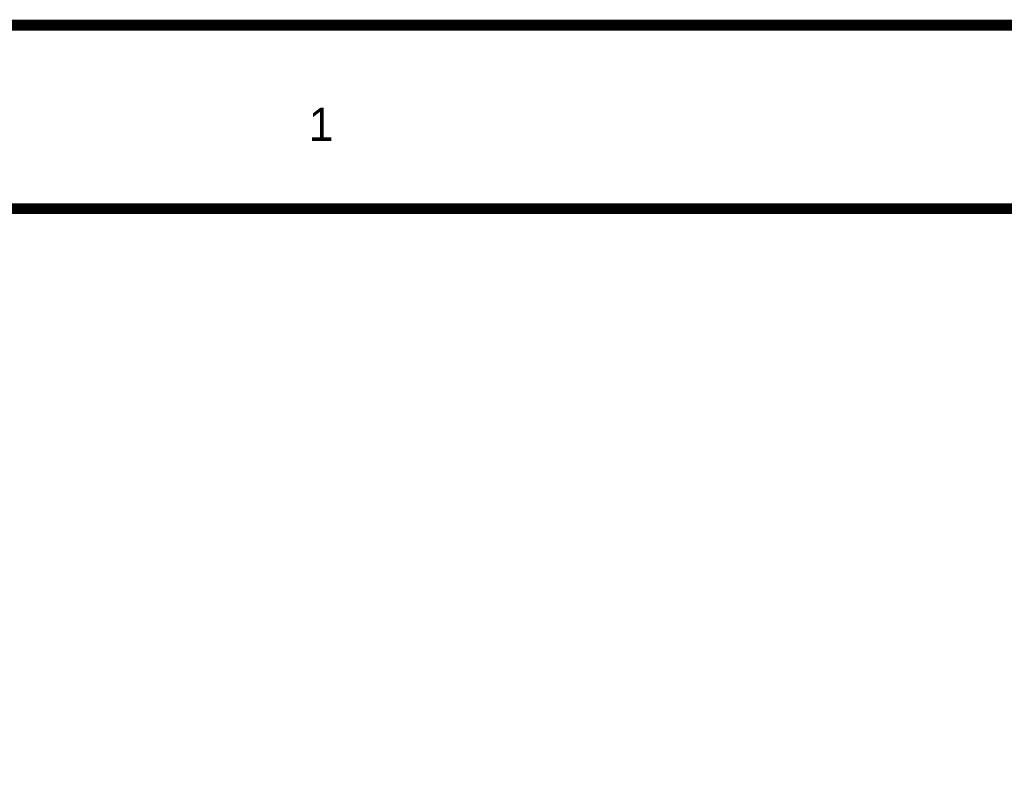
# Model space of a CAD drawing. Header units: inches. Extents: x 0 to 17, y 0 to 11.
# Tile 10 of 39: x 1.1 to 2.1, y 10.2 to 11. Entities that reach past the tile are written whole.
import ezdxf

# ---------------------------------------------------------------- set-up
doc = ezdxf.new("R2010")
doc.units = ezdxf.units.IN
doc.header["$MEASUREMENT"] = 0
doc.layers.add('Sheet', color=255, linetype='Continuous')

msp = doc.modelspace()

# ---------------------------------------------------------------- linework, layer by layer
at = {"layer": 'Sheet'}
for points in [[(0.0008, 11, 0.0118, 0.0118, 0), (17, 11, 0.0118, 0.0118, 0), (17, 0, 0.0118, 0.0118, 0), (0.0008, 0, 0.0118, 0.0118, 0), (0.0008, 11, 0.0118, 0.0118, 0)], [(0.0008, 11, 0.0039, 0.0039, 0), (0.0008, 0, 0.0039, 0.0039, 0), (17, 0, 0.0039, 0.0039, 0), (17, 11, 0.0039, 0.0039, 0), (0.0008, 11, 0.0039, 0.0039, 0), (0.0008, 11, 0.0039, 0.0039, 0)], [(0.2005, 10.7995, 0.0118, 0.0118, 0), (16.8002, 10.7995, 0.0118, 0.0118, 0), (16.8002, 0.1998, 0.0118, 0.0118, 0), (0.2005, 0.1998, 0.0118, 0.0118, 0), (0.2005, 10.7995, 0.0118, 0.0118, 0)], [(0.2005, 10.7995, 0.0039, 0.0039, 0), (0.2005, 0.1998, 0.0039, 0.0039, 0), (16.8002, 0.1998, 0.0039, 0.0039, 0), (16.8002, 10.7995, 0.0039, 0.0039, 0), (0.2005, 10.7995, 0.0039, 0.0039, 0), (0.2005, 10.7995, 0.0039, 0.0039, 0)]]:
    msp.add_lwpolyline(points, format="xyseb", close=True, dxfattribs=at)

# ---------------------------------------------------------------- texts
msp.add_text('1', height=0.0362, dxfattribs=at).set_placement((1.387, 10.8734))

doc.saveas('drawing.dxf')
